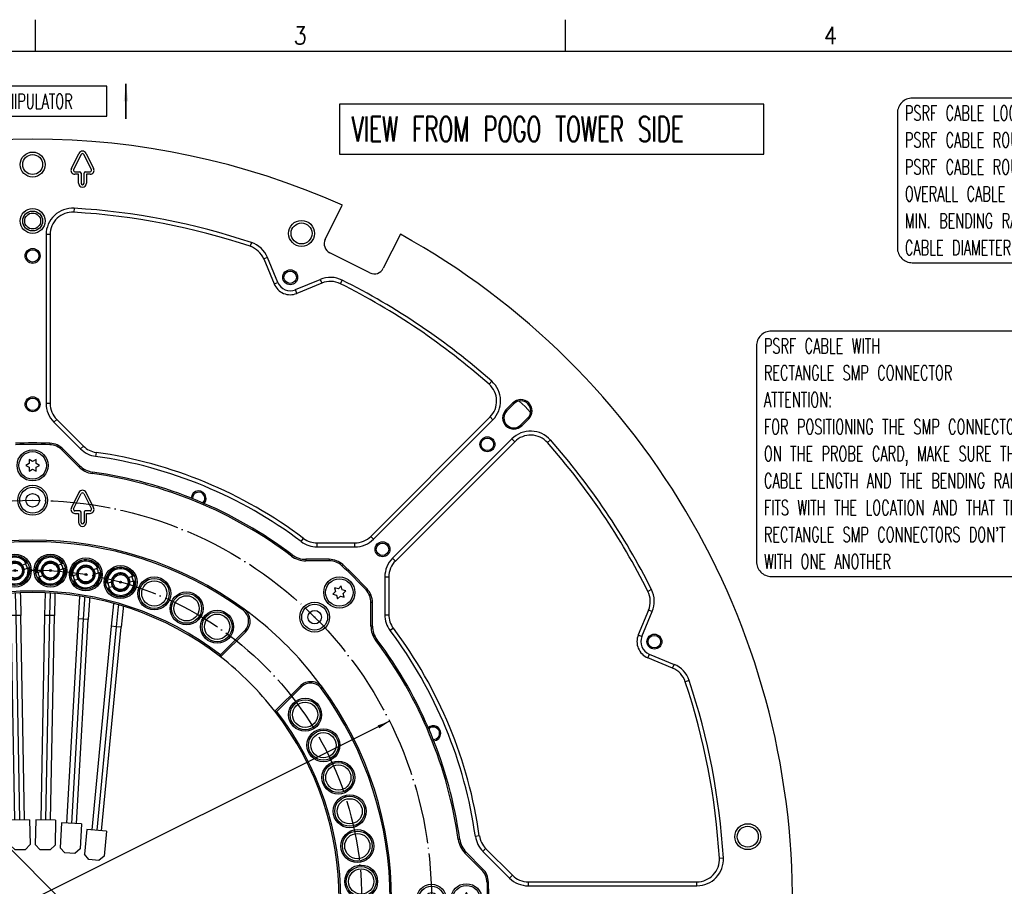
# Model space of a CAD drawing. Header units: inches. Extents: x -343 to 520, y -275 to 283.
# Tile 32 of 42: x -127 to 70, y 110 to 283. Entities that reach past the tile are written whole.
import ezdxf

# ---------------------------------------------------------------- set-up
doc = ezdxf.new("R2010")
doc.units = ezdxf.units.IN
doc.linetypes.add('DOT_CENTER', pattern=[14, 12, -1, 0, -1])
doc.layers.add('1', color=7, linetype='Continuous')
doc.styles.add('CONVERTER_11', font='txt.shx', dxfattribs={"width": 0.9})
doc.styles.add('CONVERTER_12', font='txt.shx', dxfattribs={"width": 0.63})
doc.dimstyles.get("Standard").update_dxf_attribs({"dimtxt": 0.18, "dimasz": 0.18, "dimexe": 0.18, "dimexo": 0.0625, "dimgap": 0.09, "dimtad": 0, "dimtih": 1, "dimtoh": 1, "dimdec": 4, "dimzin": 0, "dimdsep": 46, "dimtxsty": 'Standard', "dimcen": 0.09, "dimadec": 0, "dimazin": 0, "dimtfac": 1, "dimtdec": 4, "dimtofl": 0, "dimtmove": 0, "dimatfit": 3, "dimfxl": 1, "dimtolj": 1, "dimtzin": 0, "dimarcsym": 0})

# ---------------------------------------------------------------- blocks, each defined once
blk = doc.blocks.new('front2', base_point=(240, 107))
at = {"layer": '1', "color": 1}
for points in [[(51.608, 234.631), (154.763, 234.631, 0.4142136), (157.763, 237.631), (157.763, 264.631, 0.4142136), (154.763, 267.631), (51.608, 267.631, 0.4142136), (48.608, 264.631), (48.608, 237.631, 0.4142136)], [(23.332, 171.728), (98.557, 171.728, 0.4142136), (101.557, 174.728), (101.557, 217.928, 0.4142136), (98.557, 220.928), (23.332, 220.928, 0.4142136), (20.332, 217.928), (20.332, 174.728, 0.4142136)]]:
    blk.add_lwpolyline(points, format="xyb", close=True, dxfattribs=at)
at = {"layer": '1', "color": 1, "char_height": 3, "attachment_point": 7, "line_spacing_factor": 1.080432, "style": 'CONVERTER_12'}
for s, insert in [('PSRF CABLE LOCATION IS CUSTOMIZED, 48 LOCATIONS AVAILABLE\\PPSRF CABLE ROUTING CAN BE DONE ON DIFFERENT WAYS.\\PPSRF CABLE ROUTING IS SHOWN TO THE PROBE CARD CENTER.\\POVERALL CABLE LENGTH IS 3" (75mm),\\PMIN. BENDING RADIUS IS 0.4" (10.2mm)\\PCABLE DIAMETER IS 2mm', (50.108, 236.131)), ("PSRF CABLE WITH \\PRECTANGLE SMP CONNECTOR\\PATTENTION:\\PFOR POSITIONING THE SMP CONNECTORS\\PON THE PROBE CARD, MAKE SURE THAT THE\\PCABLE LENGTH AND THE BENDING RADIUS\\PFITS WITH THE LOCATION AND THAT THE\\PRECTANGLE SMP CONNECTORS DON'T INTERFERE\\PWITH ONE ANOTHER", (21.832, 173.228))]:
    blk.add_mtext(s, dxfattribs=dict(at, insert=insert))
blk = doc.blocks.new('cable__58', base_point=(-114.47, 114.76))
at = {"color": 7, "linetype": 'Continuous'}
for p, q in [((-108.64, 166.22), (-109.07, 161.74)), ((-108.63, 166.27), (-108.64, 166.22)), ((-106.71, 165.33), (-107.08, 161.55)), ((-106.68, 165.74), (-106.71, 165.33)), ((-109.07, 161.74), (-113, 120.93)), ((-111.01, 120.73), (-107.08, 161.55)), ((-114, 121.02), (-114.47, 116.04)), ((-110.01, 120.64), (-114, 121.02)), ((-110.01, 120.64), (-110.49, 115.66)), ((-113.58, 114.95), (-114.47, 116.04)), ((-111.58, 114.76), (-113.58, 114.95)), ((-110.49, 115.66), (-111.58, 114.76))]:
    blk.add_line(p, q, dxfattribs=at)
at = {"color": 1, "linetype": 'Continuous'}
for p, q in [((-107.65, 166), (-107.69, 165.62)), ((-107.69, 165.62), (-108.07, 161.64)), ((-108.07, 161.64), (-112, 120.83)), ((-108.07, 161.64), (-109.07, 161.74)), ((-107.08, 161.55), (-108.07, 161.64))]:
    blk.add_line(p, q, dxfattribs=at)
blk = doc.blocks.new('catchers_mit1__59', base_point=(-110.13, 167.68))
at = {"color": 7, "linetype": 'Continuous'}
for p, q in [((-109.87, 170.42), (-110.12, 170.35)), ((-109.87, 170.42), (-109.74, 170.45)), ((-109.74, 170.45), (-109.67, 170.47)), ((-109.67, 170.47), (-109.05, 170.63)), ((-105.63, 171.53), (-105.01, 171.7)), ((-104.76, 170.73), (-105.37, 170.57)), ((-105.01, 171.7), (-104.94, 171.72)), ((-104.94, 171.72), (-104.81, 171.75)), ((-104.56, 171.82), (-104.81, 171.75)), ((-104.68, 170.75), (-104.76, 170.73)), ((-104.55, 170.78), (-104.68, 170.75)), ((-104.55, 170.78), (-104.3, 170.85)), ((-109.87, 169.38), (-109.62, 169.45)), ((-109.49, 169.48), (-109.62, 169.45)), ((-109.41, 169.5), (-109.49, 169.48)), ((-108.8, 169.66), (-109.41, 169.5))]:
    blk.add_line(p, q, dxfattribs=at)
for radius, start, end in [(2.92, 24.6061, 184.8939), (2.67, 25.5556, 183.9444), (1.84, 30.5046, 178.9954), (2.92, 204.6061, 4.8939), (2.67, 205.5556, 3.9444), (1.84, 178.9954, 210.5046), (1.84, 210.5046, 358.9954), (1.84, 358.9954, 30.5046)]:
    blk.add_arc((-107.21, 170.6), radius, start, end, dxfattribs=at)
blk = doc.blocks.new('Gore_OL_G4_ZTG__60', base_point=(-109.05, 168.79))
at = {"color": 7, "linetype": 'Continuous'}
for radius in [1.81, 1.74, 1.5, 0.203]:
    blk.add_circle((-107.21, 170.6), radius, dxfattribs=at)
at = {"color": 1, "linetype": 'Continuous'}
blk.add_circle((-107.21, 170.6), 0.0032, dxfattribs=at)
at = {"color": 7, "linetype": 'Continuous'}
for start, end in [(178.2501, 181.2501), (28.2502, 31.2502), (358.2506, 1.2506), (208.2491, 211.2491)]:
    blk.add_arc((-107.21, 170.6), 1.84, start, end, dxfattribs=at)
blk = doc.blocks.new('GoreZQR_46_2_14_1_12_6__61', base_point=(-114.47, 114.76))
for name, p in [('catchers_mit1__59', (-110.13, 167.68)), ('Gore_OL_G4_ZTG__60', (-109.05, 168.79)), ('cable__58', (-114.47, 114.76))]:
    blk.add_blockref(name, p)
blk = doc.blocks.new('cable__62', base_point=(-119.35, 116.17))
at = {"color": 7, "linetype": 'Continuous'}
for p, q in [((-115.44, 167.7), (-115.7, 163.2)), ((-115.44, 167.76), (-115.44, 167.7)), ((-113.48, 166.89), (-113.7, 163.09)), ((-113.46, 167.4), (-113.48, 166.89)), ((-115.7, 163.2), (-118.06, 122.27)), ((-116.06, 122.16), (-113.7, 163.09)), ((-119.06, 122.33), (-119.35, 117.34)), ((-115.07, 122.1), (-119.06, 122.33)), ((-115.07, 122.1), (-115.35, 117.11)), ((-118.41, 116.28), (-119.35, 117.34)), ((-115.35, 117.11), (-116.41, 116.17)), ((-116.41, 116.17), (-118.41, 116.28))]:
    blk.add_line(p, q, dxfattribs=at)
at = {"color": 1, "linetype": 'Continuous'}
for p, q in [((-114.47, 167.14), (-114.7, 163.15)), ((-114.45, 167.58), (-114.47, 167.14)), ((-114.7, 163.15), (-117.06, 122.22)), ((-114.7, 163.15), (-115.7, 163.2)), ((-113.7, 163.09), (-114.7, 163.15))]:
    blk.add_line(p, q, dxfattribs=at)
blk = doc.blocks.new('catchers_mit1__63', base_point=(-117.11, 169.21))
at = {"color": 7, "linetype": 'Continuous'}
for p, q in [((-116.84, 171.85), (-117.08, 171.77)), ((-116.84, 171.85), (-116.71, 171.89)), ((-116.71, 171.89), (-116.63, 171.91)), ((-116.63, 171.91), (-116.03, 172.09)), ((-112.63, 173.13), (-112.03, 173.31)), ((-111.73, 172.36), (-112.34, 172.17)), ((-112.03, 173.31), (-111.95, 173.33)), ((-111.95, 173.33), (-111.82, 173.37)), ((-111.58, 173.45), (-111.82, 173.37)), ((-111.66, 172.38), (-111.73, 172.36)), ((-111.53, 172.42), (-111.66, 172.38)), ((-111.53, 172.42), (-111.29, 172.49)), ((-116.79, 170.82), (-116.54, 170.89)), ((-116.41, 170.93), (-116.54, 170.89)), ((-116.34, 170.95), (-116.41, 170.93)), ((-115.73, 171.14), (-116.34, 170.95))]:
    blk.add_line(p, q, dxfattribs=at)
for radius, start, end in [(2.92, 26.8061, 187.0939), (2.67, 27.7556, 186.1444), (1.84, 32.7046, 181.1954), (2.92, 206.8061, 7.0939), (2.67, 207.7556, 6.1444), (1.84, 181.1954, 212.7046), (1.84, 212.7046, 1.1954), (1.84, 1.1954, 32.7046)]:
    blk.add_arc((-114.18, 172.13), radius, start, end, dxfattribs=at)
blk = doc.blocks.new('Gore_OL_G4_ZTG__64', base_point=(-116.03, 170.32))
at = {"color": 7, "linetype": 'Continuous'}
for radius in [1.81, 1.74, 1.5, 0.203]:
    blk.add_circle((-114.18, 172.13), radius, dxfattribs=at)
at = {"color": 1, "linetype": 'Continuous'}
blk.add_circle((-114.18, 172.13), 0.0032, dxfattribs=at)
at = {"color": 7, "linetype": 'Continuous'}
for start, end in [(180.4501, 183.4501), (30.4506, 33.4506), (0.4501, 3.4501), (210.4481, 213.4483)]:
    blk.add_arc((-114.18, 172.13), 1.84, start, end, dxfattribs=at)
blk = doc.blocks.new('GoreZQR_46_2_14_1_12_5__65', base_point=(-119.35, 116.17))
for name, p in [('catchers_mit1__63', (-117.11, 169.21)), ('Gore_OL_G4_ZTG__64', (-116.03, 170.32)), ('cable__62', (-119.35, 116.17))]:
    blk.add_blockref(name, p)
blk = doc.blocks.new('cable__66', base_point=(-124.34, 116.89))
at = {"color": 7, "linetype": 'Continuous'}
for p, q in [((-122.37, 168.42), (-122.45, 163.92)), ((-120.37, 168.32), (-120.38, 167.69)), ((-120.38, 167.69), (-120.45, 163.89)), ((-122.45, 163.92), (-123.24, 122.93)), ((-121.24, 122.89), (-120.45, 163.89)), ((-124.24, 122.95), (-124.34, 117.95)), ((-120.24, 122.87), (-124.24, 122.95)), ((-120.24, 122.87), (-120.34, 117.88)), ((-123.36, 116.93), (-124.34, 117.95)), ((-121.36, 116.89), (-123.36, 116.93)), ((-120.34, 117.88), (-121.36, 116.89))]:
    blk.add_line(p, q, dxfattribs=at)
at = {"color": 1, "linetype": 'Continuous'}
for p, q in [((-121.37, 168.35), (-121.45, 163.91)), ((-121.37, 168.39), (-121.37, 168.35)), ((-121.45, 163.91), (-122.45, 163.92)), ((-121.45, 163.91), (-122.24, 122.91)), ((-120.45, 163.89), (-121.45, 163.91))]:
    blk.add_line(p, q, dxfattribs=at)
blk = doc.blocks.new('catchers_mit1__67', base_point=(-124.2, 169.98))
at = {"color": 7, "linetype": 'Continuous'}
for p, q in [((-119.77, 173.96), (-119.17, 174.17)), ((-119.17, 174.17), (-119.1, 174.19)), ((-119.1, 174.19), (-118.97, 174.24)), ((-118.73, 174.32), (-118.97, 174.24)), ((-123.92, 172.52), (-124.16, 172.43)), ((-123.92, 172.52), (-123.79, 172.56)), ((-123.79, 172.56), (-123.72, 172.59)), ((-123.72, 172.59), (-123.12, 172.79)), ((-122.79, 171.85), (-123.39, 171.64)), ((-118.84, 173.22), (-119.44, 173.01)), ((-118.77, 173.25), (-118.84, 173.22)), ((-118.64, 173.29), (-118.77, 173.25)), ((-118.64, 173.29), (-118.4, 173.38)), ((-123.84, 171.49), (-123.59, 171.57)), ((-123.46, 171.62), (-123.59, 171.57)), ((-123.39, 171.64), (-123.46, 171.62))]:
    blk.add_line(p, q, dxfattribs=at)
for radius, start, end in [(2.92, 29.0061, 189.2939), (2.67, 29.9556, 188.3444), (1.84, 34.9046, 183.3954), (1.84, 3.3954, 34.9046), (2.92, 209.0061, 9.2939), (2.67, 209.9556, 8.3444), (1.84, 183.3954, 214.9046), (1.84, 214.9046, 3.3954)]:
    blk.add_arc((-121.28, 172.9), radius, start, end, dxfattribs=at)
blk = doc.blocks.new('Gore_OL_G4_ZTG__68', base_point=(-123.12, 171.1))
at = {"color": 7, "linetype": 'Continuous'}
for radius in [1.81, 1.74, 1.5, 0.203]:
    blk.add_circle((-121.28, 172.9), radius, dxfattribs=at)
at = {"color": 1, "linetype": 'Continuous'}
blk.add_circle((-121.28, 172.9), 0.0032, dxfattribs=at)
at = {"color": 7, "linetype": 'Continuous'}
for start, end in [(32.6491, 35.6492), (182.6502, 185.6501), (212.6491, 215.6492), (2.6503, 5.6502)]:
    blk.add_arc((-121.28, 172.9), 1.84, start, end, dxfattribs=at)
blk = doc.blocks.new('GoreZQR_46_2_14_1_12_4__69', base_point=(-124.34, 116.89))
for name, p in [('catchers_mit1__67', (-124.2, 169.98)), ('Gore_OL_G4_ZTG__68', (-123.12, 171.1)), ('cable__66', (-124.34, 116.89))]:
    blk.add_blockref(name, p)
blk = doc.blocks.new('cable__70', base_point=(-129.46, 116.89))
at = {"color": 7, "linetype": 'Continuous'}
for p, q in [((-129.33, 168.29), (-129.32, 167.69)), ((-127.33, 168.41), (-127.32, 167.73)), ((-129.32, 167.69), (-129.25, 163.89)), ((-127.32, 167.73), (-127.25, 163.92)), ((-129.25, 163.89), (-128.46, 122.89)), ((-126.46, 122.93), (-127.25, 163.92)), ((-125.46, 122.95), (-129.46, 122.87)), ((-129.46, 122.87), (-129.36, 117.88)), ((-125.46, 122.95), (-125.36, 117.95)), ((-128.34, 116.89), (-129.36, 117.88)), ((-126.34, 116.93), (-128.34, 116.89)), ((-125.36, 117.95), (-126.34, 116.93))]:
    blk.add_line(p, q, dxfattribs=at)
at = {"color": 1, "linetype": 'Continuous'}
for p, q in [((-128.33, 168.35), (-128.33, 168.35)), ((-128.33, 168.35), (-128.25, 163.91)), ((-128.25, 163.91), (-129.25, 163.89)), ((-127.25, 163.92), (-128.25, 163.91)), ((-128.25, 163.91), (-127.46, 122.91))]:
    blk.add_line(p, q, dxfattribs=at)
blk = doc.blocks.new('catchers_mit1__71', base_point=(-131.34, 169.98))
at = {"color": 7, "linetype": 'Continuous'}
for p, q in [((-126.95, 174.01), (-126.36, 174.25)), ((-126.36, 174.25), (-126.29, 174.27)), ((-126.29, 174.27), (-126.16, 174.32)), ((-125.92, 174.42), (-126.16, 174.32)), ((-131.04, 172.42), (-131.28, 172.32)), ((-131.04, 172.42), (-130.91, 172.46)), ((-130.91, 172.46), (-130.84, 172.49)), ((-130.84, 172.49), (-130.25, 172.72)), ((-125.99, 173.31), (-126.59, 173.08)), ((-125.92, 173.34), (-125.99, 173.31)), ((-125.8, 173.39), (-125.92, 173.34)), ((-125.8, 173.39), (-125.56, 173.49)), ((-130.92, 171.39), (-130.68, 171.48)), ((-130.55, 171.53), (-130.68, 171.48)), ((-130.48, 171.56), (-130.55, 171.53)), ((-129.89, 171.79), (-130.48, 171.56))]:
    blk.add_line(p, q, dxfattribs=at)
for radius, start, end in [(2.92, 31.2061, 191.4939), (2.67, 32.1556, 190.5444), (1.84, 37.1046, 185.5954), (1.84, 5.5954, 37.1046), (2.92, 211.2061, 11.4939), (2.67, 212.1556, 10.5444), (1.84, 185.5954, 217.1046), (1.84, 217.1046, 5.5954)]:
    blk.add_arc((-128.42, 172.9), radius, start, end, dxfattribs=at)
blk = doc.blocks.new('Gore_OL_G4_ZTG__72', base_point=(-130.25, 171.1))
at = {"color": 7, "linetype": 'Continuous'}
for radius in [1.81, 1.74, 1.5, 0.203]:
    blk.add_circle((-128.42, 172.9), radius, dxfattribs=at)
at = {"color": 1, "linetype": 'Continuous'}
blk.add_circle((-128.42, 172.9), 0.0032, dxfattribs=at)
at = {"color": 7, "linetype": 'Continuous'}
for start, end in [(34.8518, 37.8517), (184.85, 187.85), (214.8489, 217.849), (4.85, 7.85)]:
    blk.add_arc((-128.42, 172.9), 1.84, start, end, dxfattribs=at)
blk = doc.blocks.new('GoreZQR_46_2_14_1_12_3__73', base_point=(-131.34, 116.89))
for name, p in [('catchers_mit1__71', (-131.34, 169.98)), ('Gore_OL_G4_ZTG__72', (-130.25, 171.1)), ('cable__70', (-129.46, 116.89))]:
    blk.add_blockref(name, p)
blk = doc.blocks.new('0515-2034_3__85', base_point=(-40.6, 104.25))
at = {"color": 7, "linetype": 'Continuous'}
for p, q in [((-38.24, 107.67), (-39.02, 107.67)), ((-39.02, 107.67), (-38.63, 107)), ((-38.63, 107), (-39.02, 106.32)), ((-37.85, 108.35), (-38.24, 107.67)), ((-37.46, 107.67), (-37.85, 108.35)), ((-36.68, 107.67), (-37.46, 107.67)), ((-37.07, 107), (-36.68, 107.67)), ((-36.68, 106.32), (-37.07, 107)), ((-39.02, 106.32), (-38.24, 106.32)), ((-38.24, 106.32), (-37.85, 105.65)), ((-37.85, 105.65), (-37.46, 106.32)), ((-37.46, 106.32), (-36.68, 106.32))]:
    blk.add_line(p, q, dxfattribs=at)
blk.add_circle((-37.85, 107), 2.75, dxfattribs=at)
blk = doc.blocks.new('0515-2034_2__86', base_point=(-66.08, 165.77))
at = {"color": 7, "linetype": 'Continuous'}
for p, q in [((-64.08, 168.72), (-64.64, 168.17)), ((-64.64, 168.17), (-63.88, 167.97)), ((-64.29, 169.47), (-64.08, 168.72)), ((-63.53, 169.27), (-64.29, 169.47)), ((-63.88, 167.97), (-63.68, 167.21)), ((-62.98, 169.82), (-63.53, 169.27)), ((-62.78, 169.07), (-62.98, 169.82)), ((-62.03, 168.87), (-62.78, 169.07)), ((-62.58, 168.32), (-62.03, 168.87)), ((-62.38, 167.56), (-62.58, 168.32)), ((-63.68, 167.21), (-63.13, 167.77)), ((-63.13, 167.77), (-62.38, 167.56))]:
    blk.add_line(p, q, dxfattribs=at)
blk.add_circle((-63.33, 168.52), 2.75, dxfattribs=at)
blk = doc.blocks.new('0515-2034__87', base_point=(-127.6, 191.25))
at = {"color": 7, "linetype": 'Continuous'}
for p, q in [((-125.52, 194.39), (-126.2, 194)), ((-126.2, 194), (-125.52, 193.61)), ((-124.85, 194.78), (-125.52, 195.17)), ((-125.52, 195.17), (-125.52, 194.39)), ((-125.52, 193.61), (-125.52, 192.83)), ((-124.17, 195.17), (-124.85, 194.78)), ((-124.17, 194.39), (-124.17, 195.17)), ((-123.5, 194), (-124.17, 194.39)), ((-124.17, 193.61), (-123.5, 194)), ((-124.17, 192.83), (-124.17, 193.61)), ((-125.52, 192.83), (-124.85, 193.22)), ((-124.85, 193.22), (-124.17, 192.83))]:
    blk.add_line(p, q, dxfattribs=at)
blk.add_circle((-124.85, 194), 2.75, dxfattribs=at)
blk = doc.blocks.new('GN615_1-M6-BSN_4__90', base_point=(-127.85, 184))
at = {"color": 7, "linetype": 'Continuous'}
for radius in [3, 2.6, 1.35]:
    blk.add_circle((-124.85, 187), radius, dxfattribs=at)
at = {"color": 1, "linetype": 'Continuous'}
blk.add_circle((-124.85, 187), 0.05, dxfattribs=at)
blk = doc.blocks.new('GN615_1-M6-BSN_5__92', base_point=(-71.28, 160.57))
at = {"color": 7, "linetype": 'Continuous'}
for radius in [3, 2.6, 1.35]:
    blk.add_circle((-68.28, 163.57), radius, dxfattribs=at)
at = {"color": 1, "linetype": 'Continuous'}
blk.add_circle((-68.28, 163.57), 0.05, dxfattribs=at)
blk = doc.blocks.new('E7018-22581_smp_connector_ring__93', base_point=(-216.35, 15.5))
at = {"color": 1, "linetype": 'Continuous'}
for p, q in [((-121.4, 198.44), (-121.42, 198.14)), ((-118.73, 197.27), (-118.94, 197.05)), ((-115.4, 193.94), (-115.61, 193.72)), ((-112.84, 192.66), (-112.88, 192.37)), ((-72.77, 176.06), (-72.95, 175.83)), ((-70.06, 175.16), (-70.06, 174.86)), ((-65.35, 175.16), (-65.35, 174.86)), ((-62.63, 174.09), (-62.84, 173.87)), ((-57.76, 169.22), (-57.98, 169.01)), ((-56.69, 166.5), (-56.99, 166.5)), ((-82.45, 165.19), (-82.63, 164.95)), ((-82.09, 160.64), (-82.31, 160.86)), ((-56.69, 161.79), (-56.99, 161.79)), ((-55.79, 159.08), (-56.02, 158.9)), ((-70.99, 149.54), (-71.21, 149.76)), ((-66.66, 149.4), (-66.9, 149.22)), ((-39.19, 119.01), (-39.48, 118.97)), ((-37.91, 116.45), (-38.13, 116.24)), ((-34.58, 113.12), (-34.8, 112.91)), ((-33.41, 110.45), (-33.71, 110.43))]:
    blk.add_line(p, q, dxfattribs=at)
at = {"color": 7, "linetype": 'Continuous'}
for p, q in [((-115.61, 193.72), (-118.94, 197.05)), ((-115.4, 193.94), (-118.73, 197.27)), ((-115.57, 188.56), (-117.08, 185.53)), ((-116.63, 185.3), (-115.12, 188.33)), ((-114.58, 188.33), (-113.07, 185.3)), ((-112.62, 185.53), (-114.13, 188.56)), ((-115.4, 184.87), (-116.36, 184.87)), ((-116.36, 184.37), (-115.65, 184.37)), ((-115.65, 184.37), (-115.65, 182.57)), ((-115.15, 182.57), (-115.15, 184.62)), ((-114.55, 184.62), (-114.55, 182.57)), ((-113.34, 184.87), (-114.3, 184.87)), ((-114.05, 182.57), (-114.05, 184.37)), ((-114.05, 184.37), (-113.34, 184.37)), ((-126.29, 174.27), (-126.22, 174.16)), ((-119.06, 174.12), (-119.1, 174.19)), ((-65.35, 175.16), (-70.06, 175.16)), ((-65.35, 174.86), (-70.06, 174.86)), ((-125.93, 173.39), (-125.92, 173.34)), ((-123.79, 172.56), (-123.76, 172.36)), ((-118.77, 173.25), (-118.78, 173.35)), ((-116.71, 171.89), (-116.69, 171.73)), ((-111.9, 173.22), (-111.95, 173.33)), ((-111.66, 172.38), (-111.67, 172.43)), ((-123.55, 171.78), (-123.46, 171.62)), ((-116.43, 170.95), (-116.41, 170.93)), ((-109.74, 170.45), (-109.73, 170.34)), ((-104.87, 171.56), (-104.94, 171.72)), ((-104.68, 170.75), (-104.68, 170.75)), ((-109.52, 169.55), (-109.49, 169.48)), ((-56.99, 161.79), (-56.99, 166.5)), ((-56.69, 161.79), (-56.69, 166.5)), ((-81.12, 164.2), (-82.44, 165.18)), ((-82.31, 160.86), (-87.18, 155.99)), ((-82.09, 160.64), (-87.15, 155.59)), ((-87.15, 155.59), (-87.18, 155.99)), ((-66.72, 149.48), (-68.56, 151.89)), ((-71.21, 149.76), (-76.26, 144.7)), ((-70.99, 149.54), (-75.86, 144.67)), ((-76.26, 144.7), (-75.86, 144.67)), ((-34.8, 112.91), (-38.13, 116.24)), ((-34.58, 113.12), (-37.91, 116.45)), ((-33.71, 110.43), (-33.71, 103.57))]:
    blk.add_line(p, q, dxfattribs=at)
for centre, radius in [((-124.85, 194), 3.12), ((-128.42, 172.9), 3.3), ((-128.42, 172.9), 3), ((-121.28, 172.9), 3.3), ((-121.28, 172.9), 3), ((-114.18, 172.13), 3.3), ((-114.18, 172.13), 3), ((-107.21, 170.6), 3.3), ((-107.21, 170.6), 3), ((-100.45, 168.32), 3.3), ((-100.45, 168.32), 3), ((-100.45, 168.32), 2.53), ((-63.33, 168.52), 3.13), ((-93.97, 165.33), 3.3), ((-93.97, 165.33), 3), ((-93.97, 165.33), 2.53), ((-87.85, 161.65), 3.3), ((-87.85, 161.65), 3), ((-87.85, 161.65), 2.54), ((-70.2, 144), 3.3), ((-70.2, 144), 3), ((-70.2, 144), 2.53), ((-66.52, 137.88), 3.3), ((-66.52, 137.88), 3), ((-66.52, 137.88), 2.53), ((-63.53, 131.4), 3.3), ((-63.53, 131.4), 3), ((-63.53, 131.4), 2.53), ((-61.25, 124.64), 3.3), ((-61.25, 124.64), 3), ((-61.25, 124.64), 2.53), ((-59.72, 117.67), 3.3), ((-59.72, 117.67), 3), ((-59.72, 117.67), 2.53), ((-58.95, 110.57), 3.3), ((-58.95, 110.57), 3), ((-58.95, 110.57), 2.54), ((-37.85, 107), 3.12)]:
    blk.add_circle(centre, radius, dxfattribs=at)
for centre, radius, start, end in [((-124.85, 107), 91.5, 87.8418, 92.1582), ((-124.85, 107), 91.2, 87.8418, 92.1582), ((-121.55, 194.44), 3.7, 45, 87.8418), ((-121.55, 194.44), 4, 45, 87.8418), ((-112.21, 197.12), 4.8, 225, 262.0187), ((-112.21, 197.12), 4.5, 225, 262.0187), ((-124.85, 107), 86.2, 52.9813, 82.0187), ((-124.85, 107), 86.5, 52.9813, 82.0187), ((-114.85, 188.2), 0.8, 26.5651, 153.4349), ((-114.85, 188.2), 0.3, 26.5651, 153.4349), ((-116.36, 185.17), 0.8, 153.4349, 270), ((-116.36, 185.17), 0.3, 153.4349, 270), ((-115.4, 184.62), 0.25, 0, 90), ((-114.3, 184.62), 0.25, 90, 180), ((-113.34, 185.17), 0.8, 270, 26.5651), ((-113.34, 185.17), 0.3, 270, 26.5651), ((-114.85, 182.57), 0.8, 180, 0), ((-114.85, 182.57), 0.3, 180, 0), ((-124.85, 107), 72, 53.921, 126.079), ((-124.85, 107), 71.7, 53.921, 126.079), ((-70.06, 179.66), 4.8, 232.9813, 270), ((-70.06, 179.66), 4.5, 232.9813, 270), ((-128.42, 172.9), 2.54, 10.9885, 29.6897), ((-121.28, 172.9), 2.54, 10.0506, 28.7519), ((-65.35, 171.16), 4, 47.1582, 90), ((-65.35, 171.16), 3.7, 47.1582, 90), ((-124.85, 107), 91.2, 42.8418, 47.1582), ((-124.85, 107), 91.5, 42.8418, 47.1582), ((-121.28, 172.9), 2.53, 192.3882, 206.4143), ((-114.18, 172.13), 2.54, 6.7753, 25.4766), ((-114.18, 172.13), 2.53, 189.1131, 207.8144), ((-107.21, 170.6), 2.54, 185.8375, 204.5387), ((-107.21, 170.6), 2.53, 3.4997, 22.2012), ((-124.85, 107), 61.5, 52.1925, 127.8075), ((-124.85, 107), 61.8, 52.4378, 127.5622), ((-60.69, 166.5), 3.7, 0, 42.8418), ((-60.69, 166.5), 4, 0, 42.8418), ((-84.22, 162.77), 2.7, 315, 53.921), ((-84.22, 162.77), 3, 315, 53.921), ((-124.85, 107), 72, 38.5714, 52.5974), ((-52.19, 161.79), 4.8, 180, 217.0187), ((-52.19, 161.79), 4.5, 180, 217.0187), ((-124.85, 107), 86.2, 7.9813, 37.0187), ((-124.85, 107), 86.5, 7.9813, 37.0187), ((-124.85, 107), 61.5, 37.8075, 52.1925), ((-69.08, 147.63), 3, 36.079, 135), ((-69.08, 147.63), 2.7, 36.079, 135), ((-124.85, 107), 71.7, 323.921, 36.079), ((-124.85, 107), 72, 323.921, 36.079), ((-124.85, 107), 61.5, 322.1925, 37.8075), ((-124.85, 107), 61.8, 322.4378, 37.5622), ((-34.73, 119.64), 4.8, 187.9813, 225), ((-34.73, 119.64), 4.5, 187.9813, 225), ((-37.41, 110.3), 3.7, 2.1582, 45), ((-37.41, 110.3), 4, 2.1582, 45), ((-124.85, 107), 91.5, 357.8418, 2.1582)]:
    blk.add_arc(centre, radius, start, end, dxfattribs=at)
blk = doc.blocks.new('GN615_1-M6-BSN_6__94', base_point=(-47.85, 104))
at = {"color": 7, "linetype": 'Continuous'}
for radius in [3, 2.6, 1.35]:
    blk.add_circle((-44.85, 107), radius, dxfattribs=at)
at = {"color": 1, "linetype": 'Continuous'}
blk.add_circle((-44.85, 107), 0.05, dxfattribs=at)
blk = doc.blocks.new('N2398-62570_port_scale_rf_probe_card_ring__95', base_point=(-216.35, 15.5))
for name, p in [('E7018-22581_smp_connector_ring__93', (-216.35, 15.5)), ('0515-2034__87', (-127.6, 191.25)), ('GN615_1-M6-BSN_4__90', (-127.85, 184)), ('0515-2034_2__86', (-66.08, 165.77)), ('GN615_1-M6-BSN_5__92', (-71.28, 160.57)), ('GN615_1-M6-BSN_6__94', (-47.85, 104)), ('0515-2034_3__85', (-40.6, 104.25))]:
    blk.add_blockref(name, p)
blk = doc.blocks.new('psrf_probe_card_unit__96', base_point=(-216.35, 15.5))
for name, p in [('N2398-62570_port_scale_rf_probe_card_ring__95', (-216.35, 15.5)), ('GoreZQR_46_2_14_1_12_3__73', (-131.34, 116.89)), ('GoreZQR_46_2_14_1_12_4__69', (-124.34, 116.89)), ('GoreZQR_46_2_14_1_12_5__65', (-119.35, 116.17)), ('GoreZQR_46_2_14_1_12_6__61', (-114.47, 114.76))]:
    blk.add_blockref(name, p)
blk = doc.blocks.new('1480-1066_pin_dowel_4x10__97', base_point=(-126.85, 241))
at = {"color": 7, "linetype": 'Continuous'}
for p, q in [((-125.53, 244.88), (-124.86, 245)), ((-124.84, 245), (-124.17, 244.88)), ((-126.85, 243), (-126.82, 243.33)), ((-126.82, 242.67), (-126.85, 243)), ((-126.82, 243.36), (-126.7, 243.76)), ((-126.69, 243.77), (-126.59, 243.99)), ((-126.58, 244), (-126.27, 244.41)), ((-126.25, 244.43), (-126.15, 244.52)), ((-126.13, 244.54), (-125.62, 244.85)), ((-125.61, 244.85), (-125.6, 244.86)), ((-124.08, 244.84), (-123.57, 244.53)), ((-123.55, 244.52), (-123.46, 244.43)), ((-123.43, 244.4), (-123.13, 244.01)), ((-123.11, 243.98), (-123.01, 243.78)), ((-123, 243.75), (-122.88, 243.35)), ((-122.88, 243.34), (-122.85, 243)), ((-122.85, 243), (-122.88, 242.66)), ((-126.7, 242.24), (-126.82, 242.64)), ((-126.59, 242.01), (-126.69, 242.23)), ((-126.27, 241.59), (-126.58, 242)), ((-126.15, 241.48), (-126.25, 241.57)), ((-125.62, 241.15), (-126.13, 241.46)), ((-125.6, 241.14), (-125.61, 241.15)), ((-124.86, 241), (-125.53, 241.12)), ((-124.17, 241.12), (-124.84, 241)), ((-123.57, 241.47), (-124.08, 241.16)), ((-123.46, 241.57), (-123.55, 241.48)), ((-123.13, 241.99), (-123.43, 241.6)), ((-123.01, 242.22), (-123.11, 242.02)), ((-122.88, 242.65), (-123, 242.25))]:
    blk.add_line(p, q, dxfattribs=at)
blk.add_circle((-124.85, 243), 1.6, dxfattribs=at)
blk = doc.blocks.new('probecard_stiffener_1__98', base_point=(-277.25, -45.4))
at = {"color": 7, "linetype": 'Continuous'}
for p, q in [((-117.08, 253.53), (-115.57, 256.56)), ((-115.12, 256.33), (-116.63, 253.3)), ((-113.07, 253.3), (-114.58, 256.33)), ((-114.13, 256.56), (-112.62, 253.53)), ((-116.36, 252.87), (-115.4, 252.87)), ((-114.3, 252.87), (-113.34, 252.87)), ((-115.65, 252.37), (-116.36, 252.37)), ((-115.65, 250.57), (-115.65, 252.37)), ((-115.15, 252.62), (-115.15, 250.57)), ((-114.55, 250.57), (-114.55, 252.62)), ((-114.05, 252.37), (-114.05, 250.57)), ((-113.34, 252.37), (-114.05, 252.37)), ((-66.15, 239.31), (-62.73, 246.16)), ((-122.15, 240.26), (-122.15, 206.41)), ((-121.35, 240.26), (-121.35, 206.41)), ((-51.09, 240.36), (-54.51, 233.51)), ((-78.49, 235.38), (-76.42, 230.38)), ((-75.68, 230.69), (-77.75, 235.68)), ((-57.19, 232.61), (-65.25, 236.63)), ((-72.15, 229.23), (-67.16, 231.3)), ((-66.86, 230.56), (-71.85, 228.49)), ((-28.51, 206.53), (-29.92, 205.11)), ((-29.74, 204.93), (-28.33, 206.35)), ((-57.03, 179.77), (-33.1, 203.7)), ((-25.5, 203.52), (-26.92, 202.11)), ((-120.6, 202.67), (-115.24, 197.31)), ((-120.03, 203.23), (-114.67, 197.87)), ((-56.46, 179.21), (-32.53, 203.14)), ((-26.74, 201.93), (-25.32, 203.34)), ((-28.71, 199.32), (-52.64, 175.39)), ((-28.15, 198.75), (-52.08, 174.82)), ((-93.06, 187.44), (-93.06, 187.42)), ((-92.81, 187.38), (-92.81, 187.33)), ((-90.73, 186.44), (-90.7, 186.47)), ((-90.49, 186.33), (-90.44, 186.37)), ((-67.79, 178.45), (-60.21, 178.45)), ((-67.79, 177.65), (-60.21, 177.65)), ((-54.2, 171.64), (-54.2, 164.06)), ((-53.4, 171.64), (-53.4, 164.06)), ((-1.29, 164.99), (-3.36, 160)), ((-2.62, 159.7), (-0.55, 164.69)), ((-1.16, 156.17), (3.83, 154.1)), ((3.53, 153.36), (-1.47, 155.43)), ((-45.45, 141.43), (-45.5, 141.38)), ((-45.4, 141.13), (-45.4, 141.13)), ((-44.56, 139.05), (-44.55, 139.05)), ((-44.46, 138.79), (-44.44, 138.79)), ((-34.54, 116.61), (-29.18, 111.25)), ((-33.98, 117.18), (-28.62, 111.82)), ((-25.44, 110.5), (8.41, 110.5)), ((-25.44, 109.7), (8.41, 109.7))]:
    blk.add_line(p, q, dxfattribs=at)
at = {"color": 1, "linetype": 'Continuous'}
for p, q in [((-116.53, 245.55), (-116.58, 244.75)), ((-121.35, 240.26), (-122.15, 240.26)), ((-80.97, 238.68), (-81.22, 237.92)), ((-77.75, 235.68), (-78.49, 235.38)), ((-67.16, 231.3), (-66.86, 230.56)), ((-63.12, 230.42), (-62.76, 231.14)), ((-76.42, 230.38), (-75.68, 230.69)), ((-71.85, 228.49), (-72.15, 229.23)), ((-32.76, 210.85), (-33.29, 210.25)), ((-121.35, 206.41), (-122.15, 206.41)), ((-28.33, 206.35), (-28.51, 206.53)), ((-33.1, 203.7), (-32.53, 203.14)), ((-29.92, 205.11), (-29.74, 204.93)), ((-25.5, 203.52), (-25.32, 203.34)), ((-120.6, 202.67), (-120.03, 203.23)), ((-26.92, 202.11), (-26.74, 201.93)), ((-115.24, 197.31), (-114.67, 197.87)), ((-28.71, 199.32), (-28.15, 198.75)), ((-21.6, 198.56), (-21, 199.09)), ((-112.12, 196.6), (-112.24, 195.81)), ((-56.46, 179.21), (-57.03, 179.77)), ((-70.97, 178.72), (-70.49, 179.36)), ((-67.79, 177.65), (-67.79, 178.45)), ((-60.21, 177.65), (-60.21, 178.45)), ((-52.08, 174.82), (-52.64, 175.39)), ((-54.2, 171.64), (-53.4, 171.64)), ((-0.71, 169.09), (-1.43, 168.73)), ((-54.2, 164.06), (-53.4, 164.06)), ((-0.55, 164.69), (-1.29, 164.99)), ((-52.49, 161.36), (-53.13, 160.88)), ((-3.36, 160), (-2.62, 159.7)), ((-1.16, 156.17), (-1.47, 155.43)), ((3.53, 153.36), (3.83, 154.1)), ((6.83, 150.88), (6.07, 150.63)), ((-35.25, 119.73), (-36.04, 119.61)), ((-33.98, 117.18), (-34.54, 116.61)), ((12.9, 115.27), (13.7, 115.32)), ((-28.62, 111.82), (-29.18, 111.25)), ((-25.44, 110.5), (-25.44, 109.7)), ((8.41, 109.7), (8.41, 110.5))]:
    blk.add_line(p, q, dxfattribs=at)
at = {"color": 7, "linetype": 'Continuous'}
for centre, radius in [((-124.85, 254.32), 2.5), ((-124.85, 254.32), 2), ((-124.85, 243), 2.5), ((-124.85, 243), 2), ((-70.91, 240.51), 2.6), ((-70.91, 240.51), 2.1), ((-124.85, 236), 1.5), ((-124.85, 236), 1.25), ((-73.19, 231.72), 1.5), ((-73.19, 231.72), 1.25), ((-124.85, 206.25), 1.5), ((-124.85, 206.25), 1.25), ((-33.63, 198.22), 1.5), ((-33.63, 198.22), 1.25), ((-54.67, 177.18), 1.5), ((-54.67, 177.18), 1.25), ((-0.13, 158.66), 1.5), ((-0.13, 158.66), 1.25), ((18.6, 119.55), 2.6), ((18.6, 119.55), 2.1)]:
    blk.add_circle(centre, radius, dxfattribs=at)
for centre, radius, start, end in [((-124.85, 107), 152.4, 65.9445, 114.0555), ((-114.85, 256.2), 0.8, 26.5651, 153.4349), ((-114.85, 256.2), 0.3, 26.5651, 153.4349), ((-116.36, 253.17), 0.8, 153.4349, 270), ((-116.36, 253.17), 0.3, 153.4349, 270), ((-115.4, 252.62), 0.25, 0, 90), ((-114.3, 252.62), 0.25, 90, 180), ((-113.34, 253.17), 0.8, 270, 26.5651), ((-113.34, 253.17), 0.3, 270, 26.5651), ((-114.85, 250.57), 0.8, 180, 0), ((-114.85, 250.57), 0.3, 180, 0), ((-116.85, 240.26), 5.3, 86.5645, 180), ((-124.85, 107), 138.8, 71.5707, 86.5645), ((-116.85, 240.26), 4.5, 86.5645, 180), ((-124.85, 107), 138, 71.5707, 86.5645), ((-64.36, 238.42), 2, 153.5, 243.5), ((-124.85, 107), 152.4, 358.4445, 61.0555), ((-82.65, 233.65), 4.5, 22.5, 71.5707), ((-82.65, 233.65), 5.3, 22.5, 71.5707), ((-56.3, 234.4), 2, 243.5, 333.5), ((-65.14, 226.4), 5.3, 63.4293, 112.5), ((-124.85, 107), 138.8, 48.4355, 63.4293), ((-73.19, 231.72), 3.5, 202.5, 292.5), ((-73.19, 231.72), 2.7, 202.5, 292.5), ((-65.14, 226.4), 4.5, 63.4293, 112.5), ((-124.85, 107), 138, 48.4355, 63.4293), ((-36.28, 206.89), 4.5, 315, 48.4355), ((-36.28, 206.89), 5.3, 315, 48.4355), ((-116.85, 206.41), 5.3, 180, 225), ((-116.85, 206.41), 4.5, 180, 225), ((-26.92, 204.93), 2.25, 315, 135), ((-26.92, 204.93), 2, 315, 135), ((-28.33, 203.52), 2.25, 135, 315), ((-28.33, 203.52), 2, 135, 315), ((-24.96, 195.57), 5.3, 41.5645, 135), ((-24.96, 195.57), 4.5, 41.5645, 135), ((-111.49, 201.06), 4.5, 225, 261.917), ((-124.85, 107), 138, 26.5707, 41.5645), ((-124.85, 107), 138.8, 26.5707, 41.5645), ((-111.49, 201.06), 5.3, 225, 261.917), ((-124.85, 107), 89.7, 53.083, 81.917), ((-124.85, 107), 90.5, 53.083, 81.917), ((-91.56, 187.38), 1.5, 9.3505, 177.6622), ((-91.56, 187.38), 1.25, 313.2468, 180.0001), ((-91.56, 187.38), 1.5, 317.9219, 9.3504), ((-60.21, 182.95), 4.5, 270, 315), ((-67.79, 182.95), 5.3, 233.083, 270), ((-67.79, 182.95), 4.5, 233.083, 270), ((-60.21, 182.95), 5.3, 270, 315), ((-48.9, 171.64), 5.3, 135, 180), ((-48.9, 171.64), 4.5, 135, 180), ((-5.45, 166.71), 4.5, 337.5, 26.5707), ((-5.45, 166.71), 5.3, 337.5, 26.5707), ((-48.9, 164.06), 5.3, 180, 216.917), ((-48.9, 164.06), 4.5, 180, 216.917), ((-124.85, 107), 89.7, 8.083, 36.917), ((-124.85, 107), 90.5, 8.083, 36.917), ((-0.13, 158.66), 3.5, 157.5, 247.5), ((-0.13, 158.66), 2.7, 157.5, 247.5), ((1.8, 149.2), 5.3, 18.4293, 67.5), ((1.8, 149.2), 4.5, 18.4293, 67.5), ((-124.85, 107), 138, 3.4355, 18.4293), ((-124.85, 107), 138.8, 3.4355, 18.4293), ((-44.47, 140.29), 1.5, 359.9998, 130.9092), ((-44.47, 140.29), 1.25, 93.5059, 137.9995), ((-44.47, 140.29), 1.25, 266.492, 93.508), ((-44.47, 140.29), 1.5, 271.1689, 0), ((-30.79, 120.36), 5.3, 188.083, 225), ((-30.79, 120.36), 4.5, 188.083, 225), ((8.41, 115), 5.3, 270, 3.4355), ((8.41, 115), 4.5, 270, 3.4355), ((-25.44, 115), 5.3, 225, 270), ((-25.44, 115), 4.5, 225, 270)]:
    blk.add_arc(centre, radius, start, end, dxfattribs=at)
blk = doc.blocks.new('probe_card_stiffener_E7018-24155__99', base_point=(-277.25, -45.4))
for name, p in [('probecard_stiffener_1__98', (-277.25, -45.4)), ('1480-1066_pin_dowel_4x10__97', (-126.85, 241))]:
    blk.add_blockref(name, p)
blk = doc.blocks.new('handle_E7018-24955__100', base_point=(-171.05, 60.79))
at = {"color": 7, "linetype": 'Continuous'}
for p, q in [((-165.38, 153.19), (-156.01, 143.82)), ((-171.05, 147.55), (-161.67, 138.16)), ((-156.01, 143.82), (-153.51, 141.32)), ((-153.51, 141.32), (-152.38, 140.18)), ((-152.38, 140.18), (-147.38, 135.18)), ((-161.67, 138.16), (-159.17, 135.66)), ((-158.03, 134.53), (-159.17, 135.66)), ((-158.03, 134.53), (-153.03, 129.53)), ((-96.67, 84.47), (-147.38, 135.18)), ((-153.03, 129.53), (-102.32, 78.82)), ((-91.67, 79.47), (-96.67, 84.47)), ((-91.67, 79.47), (-90.53, 78.34)), ((-97.32, 73.82), (-102.32, 78.82)), ((-88.03, 75.84), (-90.53, 78.34)), ((-78.66, 66.47), (-88.03, 75.84)), ((-96.19, 72.68), (-97.32, 73.82)), ((-93.69, 70.18), (-96.19, 72.68)), ((-93.69, 70.18), (-84.29, 60.79))]:
    blk.add_line(p, q, dxfattribs=at)
at = {"color": 1, "linetype": 'Continuous'}
for p, q in [((-156.01, 143.82), (-161.67, 138.16)), ((-153.51, 141.32), (-159.17, 135.66)), ((-158.03, 134.53), (-152.38, 140.18)), ((-153.03, 129.53), (-147.38, 135.18)), ((-96.67, 84.47), (-102.32, 78.82)), ((-91.67, 79.47), (-97.32, 73.82)), ((-96.19, 72.68), (-90.53, 78.34)), ((-93.69, 70.18), (-88.03, 75.84))]:
    blk.add_line(p, q, dxfattribs=at)
blk = doc.blocks.new('probe_card_stiffner_assy_E7018-64155__101', base_point=(-277.25, -45.4))
for name, p in [('probe_card_stiffener_E7018-24155__99', (-277.25, -45.4)), ('handle_E7018-24955__100', (-171.05, 60.79))]:
    blk.add_blockref(name, p)
blk = doc.blocks.new('probe_card_E7018-96550__102', base_point=(-255.72, 142.5))
at = {"color": 7, "linetype": 'Continuous'}
for p, q in [((-27.28, 206.9), (-26.07, 205.78)), ((-26.07, 205.78), (-24.98, 204.59))]:
    blk.add_line(p, q, dxfattribs=at)
blk = doc.blocks.new('probe_card_assy__103', base_point=(-277.25, -45.4))
for name, p in [('probe_card_stiffner_assy_E7018-64155__101', (-277.25, -45.4)), ('probe_card_E7018-96550__102', (-255.72, 142.5)), ('psrf_probe_card_unit__96', (-216.35, 15.5))]:
    blk.add_blockref(name, p)
blk = doc.blocks.new('*D186')
at = {"layer": '1', "color": 3, "linetype": 'Continuous'}
blk.add_line((-53.25, 142.68), (-196.45, 71.32), dxfattribs=at)
at = {"layer": '1', "color": 3}
for points in [[(-55.34, 141.27), (-55.63, 141.86), (-53.25, 142.68)], [(-194.36, 72.73), (-194.07, 72.14), (-196.45, 71.32)]]:
    blk.add_solid(points, dxfattribs=at)
at = {"layer": '1', "color": 3, "insert": (-169.72, 85.76), "char_height": 3, "attachment_point": 7, "rotation": 26.487, "line_spacing_factor": 0.60024, "style": 'CONVERTER_12'}
blk.add_mtext('\\C3; {\\Fgdt;n}\\C3;160', dxfattribs=at)
blk = doc.blocks.new('Drawing_Grid_Zones', base_point=(-248.72, -265.13))
at = {"layer": '1', "color": 4, "linetype": 'Continuous'}
for p, q in [((-124.36, 283.36), (-124.36, 277.01)), ((-18, 283.36), (-18, 277.01))]:
    blk.add_line(p, q, dxfattribs=at)
at = {"layer": '1', "color": 4, "char_height": 3.5, "attachment_point": 5, "line_spacing_factor": 1.080432, "style": 'CONVERTER_11'}
for s, insert in [('3', (-71.18, 280.19)), ('4', (35.19, 280.19))]:
    blk.add_mtext(s, dxfattribs=dict(at, insert=insert))
blk = doc.blocks.new('D_Size_Verigy_Frame', base_point=(-248.72, -265.13))
at = {"layer": '1', "color": 7, "linetype": 'Continuous'}
blk.add_line((510.82, 277.01), (-334.08, 277.01), dxfattribs=at)
at = {"layer": '1'}
blk.add_blockref('Drawing_Grid_Zones', (-248.72, -265.13), dxfattribs=at)
blk = doc.blocks.new('front1', base_point=(-124.85, 107))
at = {"layer": '1', "color": 7, "linetype": 'Continuous'}
blk.add_line((-106.13, 263.5), (-106.13, 270.5), dxfattribs=at)
at = {"layer": '1', "color": 1}
for points in [[(-140.03, 270.01), (-140.03, 264.01), (-109.94, 264.01), (-109.94, 270.01)], [(-63.33, 266.42), (-63.33, 256.42), (21.82, 256.42), (21.82, 266.42)]]:
    blk.add_lwpolyline(points, close=True, dxfattribs=at)
at = {"layer": '1', "color": 1, "linetype": 'DOT_CENTER'}
for radius in [80, 66]:
    blk.add_circle((-124.85, 107), radius, dxfattribs=at)
at = {"layer": '1', "color": 3}
blk.add_solid([(-105.67, 267), (-106.59, 267), (-106.13, 270.5)], dxfattribs=at)
blk.add_blockref('probe_card_assy__103', (-277.25, -45.4))
at = {"layer": '1'}
blk.add_blockref('*D186', (0, 0), dxfattribs=at)
at = {"layer": '1', "color": 1, "style": 'CONVERTER_12', "width": 0.63}
for s, height, p in [('TO MANIPULATOR', 3, (-138.53, 265.51)), ('VIEW FROM POGO TOWER SIDE', 5, (-60.83, 258.92))]:
    blk.add_text(s, height=height, dxfattribs=at).set_placement(p)
at = {"layer": '1', "color": 3, "linetype": 'Continuous', "has_arrowhead": 0}
blk.add_leader([(-106.13, 270.5), (-106.13, 263.5)], dimstyle='Standard', dxfattribs=at)
blk = doc.blocks.new('1')
for name, p in [('D_Size_Verigy_Frame', (-248.72, -265.13)), ('front1', (-124.85, 107)), ('front2', (240, 107))]:
    blk.add_blockref(name, p)

msp = doc.modelspace()

# ---------------------------------------------------------------- block references
at = {"layer": '1'}
msp.add_blockref('1', (0, 0), dxfattribs=at)

doc.saveas('drawing.dxf')
